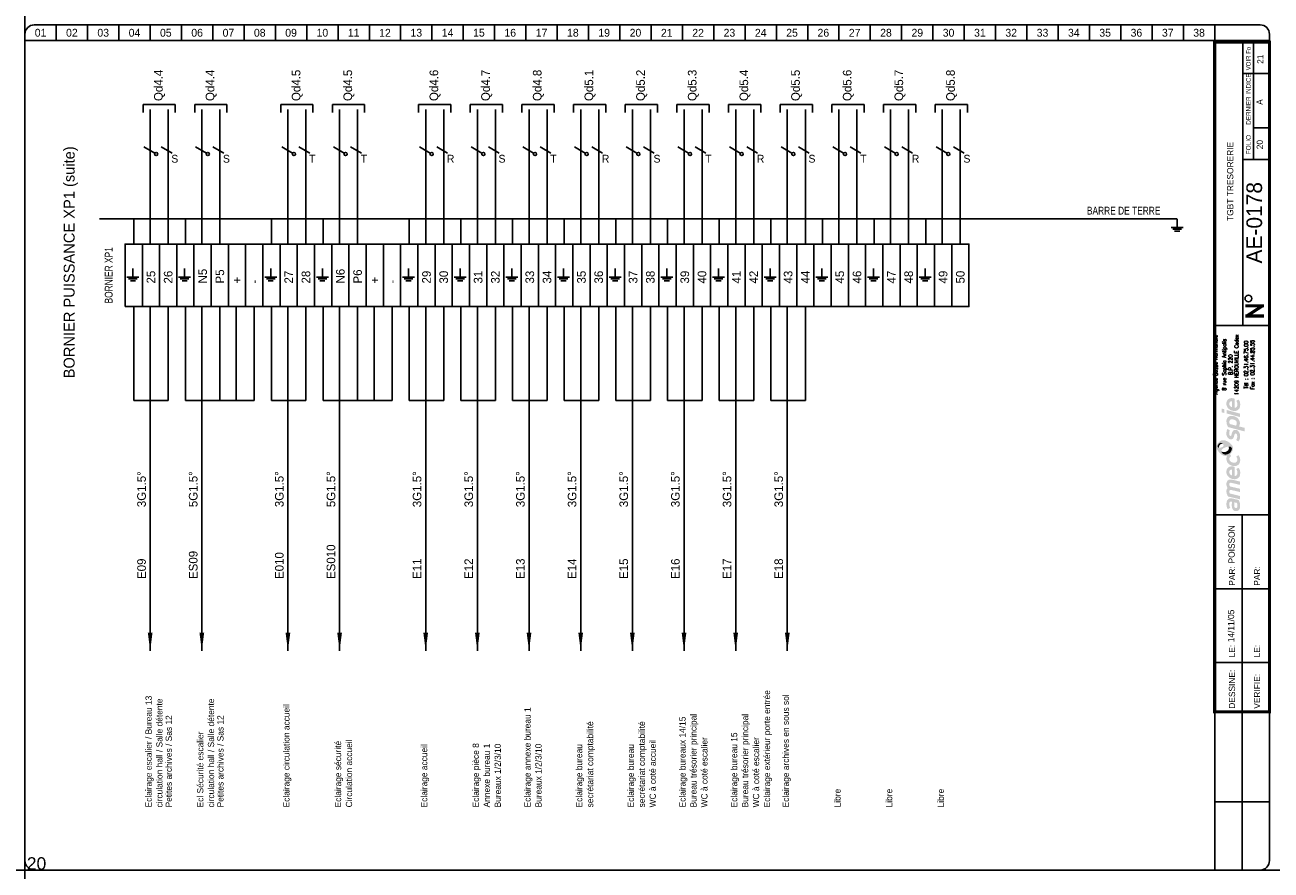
# Model space of a CAD drawing. Header units: millimetres. Extents: x 0 to 4898, y -1200 to 270.
# Tile 3 of 34: x 0 to 398, y -800 to -530. Entities that reach past the tile are written whole.
import ezdxf
from ezdxf.enums import TextEntityAlignment as Align

# ---------------------------------------------------------------- set-up
doc = ezdxf.new("R2010")
doc.units = ezdxf.units.MM
doc.header["$LTSCALE"] = 25
doc.linetypes.add('CONTINU', pattern=[0])
doc.layers.get('0').update_dxf_attribs({"linetype": 'CONTINUOUS'})
doc.layers.get('Defpoints').update_dxf_attribs({"linetype": 'CONTINUOUS'})
for name, color, linetype in [('TEXTE', 92, 'CONTINU'), ('TRAIFIN', 1, 'CONTINU'), ('TRAIGROS', 40, 'CONTINU'), ('TRAIMOY', 150, 'CONTINU')]:
    doc.layers.add(name, color=color, linetype=linetype)
doc.styles.add('ROMANC', font='romanc')
doc.styles.add('ROMANS8', font='ROMANS8.shx')
doc.styles.add('T1', font='arial.ttf')
doc.styles.add('TXT', font='txt', dxfattribs={"width": 0.8})

# ---------------------------------------------------------------- blocks, each defined once
blk = doc.blocks.new('FDP-DIV-CHU')
at = {"layer": 'TEXTE', "color": 7, "const_width": 1}
for points in [[(395.75, 180.25), (389.75, 180.25)], [(390.25, 177), (395.25, 180.25)], [(395.75, 177), (389.75, 177)]]:
    blk.add_lwpolyline(points, dxfattribs=at)
at = {"layer": 'TEXTE', "color": 7}
blk.add_circle((390.76, 182.59), 1.08, dxfattribs=at)
at = {"layer": 'TRAIFIN', "color": 7}
for p, q in [((10, 270), (10, 265)), ((20, 270), (20, 265)), ((30, 270), (30, 265)), ((40, 270), (40, 265)), ((50, 270), (50, 265)), ((60, 270), (60, 265)), ((70, 270), (70, 265)), ((80, 270), (80, 265)), ((90, 270), (90, 265)), ((100, 270), (100, 265)), ((110, 270), (110, 265)), ((120, 270), (120, 265)), ((130, 270), (130, 265)), ((140, 270), (140, 265)), ((150, 270), (150, 265)), ((160, 270), (160, 265)), ((170, 270), (170, 265)), ((180, 270), (180, 265)), ((190, 270), (190, 265)), ((200, 270), (200, 265)), ((210, 270), (210, 265)), ((220, 270), (220, 265)), ((230, 270), (230, 265)), ((240, 270), (240, 265)), ((250, 270), (250, 265)), ((260, 270), (260, 265)), ((270, 270), (270, 265)), ((280, 270), (280, 265)), ((290, 270), (290, 265)), ((300, 270), (300, 265)), ((310, 270), (310, 265)), ((320, 270), (320, 265)), ((330, 270), (330, 265)), ((340, 270), (340, 265)), ((350, 270), (350, 265)), ((360, 270), (360, 265)), ((370, 270), (370, 265)), ((380, 270), (380, 265)), ((392.41, 227.04), (392.41, 264.5)), ((392.41, 237.09), (396.96, 237.09))]:
    blk.add_line(p, q, dxfattribs=at)
at = {"layer": 'TRAIGROS', "color": 7}
for p, q in [((0, 267), (0, 265)), ((3, 270), (394.5, 270)), ((397.5, 267), (397.5, 265)), ((397.5, 265), (0, 265)), ((397.5, 265), (0, 265)), ((0, 265), (0, 3)), ((389, 174), (389, 264.5)), ((397.5, 3), (397.5, 265)), ((389, 254.5), (397, 254.5)), ((389, 227.01), (397, 227.01)), ((380, 174), (397.5, 174)), ((380, 113.52), (397.51, 113.52)), ((380, -0.03), (380, 50.52)), ((3, 0), (394.5, 0))]:
    blk.add_line(p, q, dxfattribs=at)
at = {"layer": 'TRAIGROS', "color": 7, "const_width": 1}
blk.add_lwpolyline([(380, 264.5), (380, 50.52), (397.5, 50.52), (397.5, 264.5), (380, 264.5)], dxfattribs=at)
at = {"layer": 'TRAIGROS', "color": 7}
for centre, start, end in [((3, 267), 90, 180), ((394.5, 267), 0, 90), ((3, 3), 180, 270), ((394.5, 3), 270, 0)]:
    blk.add_arc(centre, 3, start, end, dxfattribs=at)
at = {"layer": 'TRAIMOY', "color": 7}
for p, q in [((388.75, -0.01), (388.75, 113.52)), ((380, 89.82), (397.51, 89.82)), ((380, 66.27), (397.51, 66.27)), ((380, 21.75), (397.51, 21.75))]:
    blk.add_line(p, q, dxfattribs=at)
at = {"layer": 'TEXTE', "color": 7}
for s, p in [('01', (5, 267.5)), ('02', (15, 267.5)), ('03', (25, 267.5)), ('04', (35, 267.5)), ('05', (45, 267.5)), ('06', (55, 267.5)), ('07', (65, 267.5)), ('08', (75, 267.5)), ('09', (85, 267.5)), ('10', (95, 267.5)), ('11', (105, 267.5)), ('12', (115, 267.5)), ('13', (125, 267.5)), ('14', (135, 267.5)), ('15', (145, 267.5)), ('16', (155, 267.5)), ('17', (165, 267.5)), ('18', (175, 267.5)), ('19', (185, 267.5)), ('20', (195, 267.5)), ('21', (205, 267.5)), ('22', (215, 267.5)), ('23', (225, 267.5)), ('24', (235, 267.5)), ('25', (245, 267.5)), ('26', (255, 267.5)), ('27', (265, 267.5)), ('28', (275, 267.5)), ('29', (285, 267.5)), ('30', (295, 267.5)), ('31', (305, 267.5)), ('32', (315, 267.5)), ('33', (325, 267.5)), ('34', (335, 267.5)), ('35', (345, 267.5)), ('36', (355, 267.5)), ('37', (365, 267.5)), ('38', (375, 267.5))]:
    blk.add_text(s, height=2.5, dxfattribs=at).set_placement(p, align=Align.MIDDLE)
at = {"layer": 'TEXTE', "color": 7, "width": 0.75}
blk.add_text('VOIR Fo', height=1.5, rotation=90, dxfattribs=at).set_placement((391.5, 255.5), (391.5, 263), align=Align.FIT)
at = {"layer": 'TEXTE', "color": 7, "style": 'TXT', "width": 0.8}
blk.add_text('DERNIER INDICE', height=1.5, rotation=90, dxfattribs=at).set_placement((391.5, 238.12))
at = {"layer": 'TEXTE', "color": 7}
blk.add_text('FOLIO', height=1.5, rotation=90, dxfattribs=at).set_placement((391.5, 231.76), align=Align.CENTER)
for s, p in [('PAR:', (386.51, 90.82)), ('PAR:', (394.51, 90.82)), ('LE:', (386.51, 67.95)), ('LE:', (394.51, 67.95)), ('DESSINE:', (386.51, 51.52)), ('VERIFIE:', (394.51, 51.52))]:
    blk.add_text(s, height=2, rotation=90, dxfattribs=at).set_placement(p)
at = {"layer": 'TEXTE', "style": 'ROMANC'}
for tag, height, p in [('FOLIO_SUIVANT', 2, (395.9, 259.04)), ('INDICE', 2, (395.79, 245.35)), ('FOLIO', 2, (395.79, 231.76)), ('NUMERO', 5, (395.79, 206.79))]:
    blk.add_attdef(tag, text='', height=height, rotation=90, dxfattribs=at).set_placement(p, align=Align.CENTER)
blk.add_attdef('INTITULE_DU_PLAN', text='', height=2, rotation=90, dxfattribs=at).set_placement((385, 220), align=Align.MIDDLE)
for tag, p in [('DESSINATEUR', (386.53, 97.95)), ('DATE', (386.51, 72.76))]:
    blk.add_attdef(tag, p, '', height=2, rotation=90, dxfattribs=at)
blk = doc.blocks.new('LOGO')
h = blk.add_hatch(color=187)
h.paths.add_polyline_path([(0.27, -25.15), (-0.26, -25.03), (-0.61, -25.01), (-0.96, -25.01), (-1.3, -25.15), (-1.56, -25.39), (-1.76, -25.66), (-1.92, -26.06), (-2.01, -26.61), (-2, -27.13), (-1.95, -27.54), (-1.82, -27.98), (-1.59, -28.49), (-0.78, -28.03), (-0.88, -27.84), (-0.99, -27.58), (-1.06, -27.27), (-1.09, -26.94), (-1.07, -26.65), (-1.03, -26.36), (-0.9, -26.15), (-0.74, -26.05), (-0.59, -26.04), (-0.23, -26.1), (-0.26, -26.47), (-0.29, -26.77), (-0.31, -27.1), (-0.31, -27.41), (-0.26, -27.77), (-0.19, -28.1), (-0.05, -28.44), (0.2, -28.78), (0.48, -28.98), (0.87, -29.11), (1.22, -29.1), (1.58, -29.04), (1.84, -28.87), (2.14, -28.53), (2.3, -28.16), (2.37, -27.71), (2.36, -27.1), (2.28, -26.51), (2.08, -25.89), (1.89, -25.54), (0.84, -25.3)])
h.paths.add_polyline_path([(0.54, -26.31), (1.32, -26.47), (1.41, -26.69), (1.48, -27.01), (1.49, -27.42), (1.48, -27.74), (1.4, -27.9), (1.29, -28.03), (1.14, -28.09), (0.96, -28.1), (0.81, -28.07), (0.69, -27.97), (0.6, -27.85), (0.54, -27.71), (0.5, -27.54), (0.49, -27.3), (0.49, -27.06), (0.5, -26.59)], flags=16)
h.paths.add_polyline_path([(-0.88, -23.47), (-0.97, -23.29), (-1.06, -23.08), (-1.08, -22.86), (-1.05, -22.63), (-0.97, -22.45), (-0.79, -22.36), (-0.5, -22.33), (2.29, -23.01), (2.29, -21.94), (-0.8, -21.24), (-0.96, -21.08), (-1.06, -20.77), (-1.1, -20.45), (-1, -20.2), (-0.87, -20.11), (-0.7, -20.03), (-0.48, -20.05), (2.29, -20.7), (2.29, -19.65), (-0.36, -19.01), (-0.65, -19), (-1.01, -19.01), (-1.3, -19.12), (-1.55, -19.28), (-1.77, -19.54), (-1.9, -19.8), (-1.98, -20), (-2.02, -20.38), (-2.01, -20.76), (-1.91, -21.13), (-1.79, -21.45), (-1.64, -21.71), (-1.75, -21.83), (-1.89, -22.08), (-1.98, -22.36), (-2.01, -22.66), (-2.01, -23), (-1.95, -23.36), (-1.85, -23.71), (-1.69, -24.08), (-1.5, -24.43), (2.29, -25.32), (2.29, -24.26)])
h.paths.add_polyline_path([(-0.19, -14.81), (-0.51, -14.81), (-0.91, -14.88), (-1.19, -15), (-1.42, -15.16), (-1.64, -15.38), (-1.83, -15.67), (-1.95, -15.97), (-2, -16.26), (-2.02, -16.52), (-2.01, -16.84), (-1.96, -17.15), (-1.84, -17.46), (-1.65, -17.81), (-1.41, -18.09), (-1.14, -18.33), (-0.89, -18.51), (-0.59, -18.68), (-0.17, -18.82), (0.24, -18.89), (0.59, -18.91), (0.98, -18.88), (1.37, -18.75), (1.77, -18.51), (2.17, -18.06), (2.33, -17.58), (2.38, -17.11), (2.38, -16.56), (2.33, -16.15), (2.2, -15.79), (2.03, -15.5), (1.82, -15.25), (1.14, -15.68), (1.3, -15.94), (1.42, -16.3), (1.49, -16.68), (1.49, -16.99), (1.43, -17.33), (1.23, -17.63), (0.99, -17.81), (0.79, -17.86), (0.6, -17.84), (0.6, -14.97), (0.23, -14.85)])
h.paths.add_polyline_path([(-0.26, -17.69), (-0.43, -17.64), (-0.58, -17.55), (-0.76, -17.39), (-0.9, -17.24), (-1.01, -17.02), (-1.06, -16.86), (-1.08, -16.63), (-1.06, -16.36), (-0.96, -16.16), (-0.83, -15.98), (-0.62, -15.87), (-0.44, -15.83), (-0.26, -15.83)], flags=16)
h.paths.add_polyline_path([(-0.09, -13.56), (-0.44, -13.4), (-0.74, -13.16), (-0.95, -12.9), (-1.04, -12.61), (-1.08, -12.36), (-1.02, -12.05), (-0.89, -11.83), (-0.73, -11.69), (-0.61, -11.61), (-0.5, -11.55), (-0.88, -10.89), (-1.08, -11.04), (-1.32, -11.18), (-1.51, -11.28), (-1.78, -11.38), (-1.87, -11.55), (-1.97, -11.89), (-2.01, -12.3), (-1.98, -12.76), (-1.82, -13.35), (-1.54, -13.76), (-1.25, -14.08), (-0.85, -14.34), (-0.48, -14.51), (-0.05, -14.65), (0.44, -14.71), (0.94, -14.69), (1.47, -14.5), (1.83, -14.25), (2.09, -13.94), (2.26, -13.6), (2.36, -13.21), (2.39, -12.82), (2.37, -12.43), (2.27, -11.98), (2.07, -11.58), (1.82, -11.23), (1.12, -11.67), (1.29, -11.95), (1.43, -12.27), (1.45, -12.61), (1.43, -12.96), (1.23, -13.36), (0.95, -13.57), (0.61, -13.63), (0.31, -13.63)])
h.paths.add_polyline_path([(1.25, -3.19), (0.94, -3.13), (0.59, -3.14), (0.32, -3.25), (0.1, -3.49), (-0.12, -3.81), (-0.25, -4.17), (-0.38, -4.62), (-0.46, -4.92), (-0.59, -5.03), (-0.74, -5.08), (-0.86, -5.03), (-0.96, -4.94), (-1.06, -4.74), (-1.12, -4.53), (-1.11, -4.23), (-1.07, -3.86), (-1.01, -3.51), (-0.93, -3.23), (-1.72, -2.85), (-1.84, -3.12), (-1.93, -3.4), (-1.97, -3.68), (-2, -3.98), (-2.02, -4.32), (-2, -4.65), (-1.94, -5.01), (-1.8, -5.31), (-1.64, -5.58), (-1.4, -5.84), (-1.11, -6.04), (-0.85, -6.17), (-0.56, -6.2), (-0.24, -6.15), (0.01, -5.99), (0.18, -5.81), (0.32, -5.51), (0.41, -5.18), (0.51, -4.86), (0.57, -4.63), (0.67, -4.45), (0.78, -4.33), (0.97, -4.29), (1.15, -4.35), (1.3, -4.55), (1.41, -4.85), (1.44, -5.24), (1.41, -5.62), (1.33, -5.91), (1.23, -6.15), (1.09, -6.39), (1.78, -6.81), (1.86, -6.74), (1.97, -6.61), (2.14, -6.32), (2.27, -6), (2.36, -5.62), (2.37, -5.24), (2.35, -4.86), (2.3, -4.52), (2.19, -4.21), (2.03, -3.92), (1.85, -3.65), (1.57, -3.35)])
h.paths.add_polyline_path([(1.14, 0.91), (0.82, 1.08), (0.5, 1.2), (0.1, 1.27), (-0.26, 1.3), (-0.73, 1.29), (-1.12, 1.19), (-1.38, 1.04), (-1.61, 0.8), (-1.77, 0.55), (-1.89, 0.33), (-1.98, 0.01), (-2.01, -0.32), (-1.99, -0.65), (-1.95, -1.02), (-1.88, -1.34), (-1.76, -1.63), (-1.63, -1.96), (-1.52, -2.24), (3.84, -3.66), (3.84, -2.51), (1.96, -2.01), (2.11, -1.85), (2.24, -1.56), (2.27, -1.32), (2.29, -1.04), (2.27, -0.75), (2.21, -0.44), (2.07, -0.1), (1.9, 0.2), (1.71, 0.44), (1.43, 0.71)])
h.paths.add_polyline_path([(0.98, -1.77), (-0.92, -1.28), (-0.98, -1.1), (-1.05, -0.84), (-1.07, -0.56), (-1.04, -0.29), (-0.94, -0.06), (-0.77, 0.11), (-0.53, 0.2), (-0.24, 0.22), (0.04, 0.2), (0.35, 0.13), (0.58, 0.05), (0.81, -0.07), (1.02, -0.24), (1.19, -0.46), (1.27, -0.68), (1.28, -0.93), (1.28, -1.16), (1.24, -1.43), (1.15, -1.61)], flags=16)
h.paths.add_polyline_path([(-1.97, 3.22), (-1.97, 2.11), (2.35, 0.95), (2.35, 2.06)])
h.paths.add_polyline_path([(-3.55, 3.65), (-3.55, 2.48), (-2.65, 2.25), (-2.65, 3.43)])
h.paths.add_polyline_path([(-0.19, 6.99), (-0.51, 6.99), (-0.91, 6.92), (-1.19, 6.81), (-1.42, 6.64), (-1.64, 6.43), (-1.83, 6.14), (-1.95, 5.83), (-2, 5.54), (-2.02, 5.28), (-2.01, 4.96), (-1.96, 4.66), (-1.84, 4.34), (-1.65, 4), (-1.41, 3.71), (-1.14, 3.48), (-0.89, 3.29), (-0.59, 3.12), (-0.17, 2.98), (0.24, 2.92), (0.59, 2.89), (0.98, 2.93), (1.37, 3.06), (1.77, 3.29), (2.17, 3.75), (2.33, 4.22), (2.38, 4.7), (2.38, 5.24), (2.33, 5.65), (2.2, 6.02), (2.03, 6.3), (1.82, 6.56), (1.14, 6.13), (1.3, 5.87), (1.42, 5.5), (1.49, 5.12), (1.49, 4.82), (1.43, 4.47), (1.23, 4.17), (0.99, 4), (0.79, 3.94), (0.6, 3.96), (0.6, 6.83), (0.23, 6.96)])
h.paths.add_polyline_path([(-0.26, 4.11), (-0.43, 4.16), (-0.58, 4.26), (-0.76, 4.42), (-0.9, 4.56), (-1.01, 4.78), (-1.06, 4.95), (-1.08, 5.17), (-1.06, 5.44), (-0.96, 5.64), (-0.83, 5.82), (-0.62, 5.93), (-0.44, 5.97), (-0.26, 5.97)], flags=16)
h = blk.add_hatch(color=135)
h.paths.add_polyline_path([(-2.62, -6.48), (-2.99, -6.44), (-3.33, -6.46), (-3.66, -6.54), (-3.9, -6.66), (-4.19, -6.88), (-4.48, -7.12), (-4.72, -7.4), (-4.9, -7.71), (-5.08, -8.08), (-5.15, -8.51), (-5.14, -8.84), (-5.03, -9.22), (-4.88, -9.56), (-4.68, -9.88), (-4.46, -10.22), (-4.19, -10.51), (-3.87, -10.81), (-3.57, -11.02), (-3.23, -11.21), (-2.91, -11.36), (-2.54, -11.44), (-2.16, -11.45), (-1.78, -11.38), (-1.51, -11.28), (-1.32, -11.18), (-1.08, -11.04), (-0.88, -10.89), (-0.73, -10.77), (-0.54, -10.54), (-0.29, -10.22), (-0.06, -9.77), (0.06, -9.2), (0.05, -8.64), (-0.11, -8.22), (-0.36, -7.85), (-0.69, -7.52), (-1.07, -7.21), (-1.43, -6.95), (-1.9, -6.73), (-2.27, -6.57)])
h.paths.add_polyline_path([(-2.94, -7.94), (-2.93, -8.06), (-2.93, -8.18), (-2.98, -8.34), (-3.08, -8.43), (-3.22, -8.54), (-3.43, -8.66), (-3.65, -8.75), (-3.89, -8.84), (-4.16, -8.87), (-4.34, -8.85), (-4.5, -8.82), (-4.67, -8.73), (-4.76, -8.58), (-4.8, -8.43), (-4.79, -8.24), (-4.75, -8.06), (-4.69, -7.92), (-4.59, -7.78), (-4.48, -7.64), (-4.34, -7.51), (-4.19, -7.41), (-4, -7.31), (-3.79, -7.28), (-3.58, -7.31), (-3.42, -7.38), (-3.25, -7.49), (-3.12, -7.62), (-3.02, -7.79)], flags=16)
h.paths.add_polyline_path([(-1.84, -8.57), (-1.32, -8.49), (-1.12, -8.49), (-0.87, -8.49), (-0.65, -8.57), (-0.45, -8.72), (-0.32, -8.9), (-0.26, -9.1), (-0.28, -9.35), (-0.35, -9.63), (-0.51, -9.97), (-0.73, -10.32), (-1.02, -10.58), (-1.39, -10.82), (-1.78, -10.98), (-2.23, -11.04), (-2.55, -11.01), (-2.82, -10.95), (-3.16, -10.77), (-3.4, -10.52), (-3.53, -10.28), (-3.6, -10.02), (-3.6, -9.73), (-3.5, -9.48), (-3.31, -9.23), (-3, -9.04), (-2.68, -8.88), (-2.26, -8.71)], flags=16)
h = blk.add_hatch(color=253)
h.paths.add_polyline_path([(-4, -7.31), (-4.19, -7.41), (-4.34, -7.51), (-4.48, -7.64), (-4.59, -7.78), (-4.69, -7.92), (-4.75, -8.06), (-4.79, -8.24), (-4.8, -8.43), (-4.76, -8.58), (-4.67, -8.73), (-4.5, -8.82), (-4.34, -8.85), (-4.36, -8.64), (-4.33, -8.43), (-4.27, -8.21), (-4.19, -8.05), (-4.09, -7.91), (-3.95, -7.79), (-3.82, -7.69), (-3.65, -7.62), (-3.47, -7.58), (-3.28, -7.58), (-3.12, -7.62), (-3.25, -7.49), (-3.42, -7.38), (-3.58, -7.31), (-3.79, -7.28)])
h.paths.add_polyline_path([(-0.87, -8.49), (-1.12, -8.49), (-1.32, -8.49), (-1.27, -8.65), (-1.22, -8.89), (-1.24, -9.17), (-1.31, -9.4), (-1.45, -9.63), (-1.67, -9.84), (-1.91, -10), (-2.2, -10.15), (-2.48, -10.22), (-2.71, -10.25), (-2.97, -10.24), (-3.22, -10.21), (-3.44, -10.12), (-3.6, -10.02), (-3.53, -10.28), (-3.4, -10.52), (-3.16, -10.77), (-2.82, -10.95), (-2.55, -11.01), (-2.23, -11.04), (-1.78, -10.98), (-1.39, -10.82), (-1.02, -10.58), (-0.73, -10.32), (-0.51, -9.97), (-0.35, -9.63), (-0.28, -9.35), (-0.26, -9.1), (-0.32, -8.9), (-0.45, -8.72), (-0.65, -8.57)])
at = {"color": 7, "style": 'ROMANS8', "width": 0.8}
for s, height, p in [('Agence Basse Normandie', 1.2384, (-4.85, 17.68)), ('8 rue Sophia Antipolis', 1.2384, (-2.12, 17.68)), ('14209 HEROUVILLE Cedex', 1.2384, (1.84, 17.68)), ('B.P. 220', 1.238, (-0.08, 17.68)), ('Tél : 02.31.46.75.00', 1.2384, (4.88, 17.68)), ('Fax : 02.31.44.85.55', 1.2384, (6.91, 17.68))]:
    blk.add_text(s, height=height, rotation=90, dxfattribs=at).set_placement(p, align=Align.CENTER)
blk = doc.blocks.new('U82')
at = {"layer": 'TRAIFIN'}
blk.add_line((0, -5), (0, 0), dxfattribs=at)
at = {"layer": 'TRAIMOY'}
for p, q in [((-3.5, -5), (3.5, -5)), ((-2.5, -6), (2.5, -6)), ((-1.5, -7), (1.5, -7))]:
    blk.add_line(p, q, dxfattribs=at)
blk = doc.blocks.new('x66')
at = {"linetype": 'Continuous'}
blk.add_lwpolyline([(-1.73, 2.5), (1.73, 0.5)], dxfattribs=at)
blk.add_circle((2.17, 0.25), 0.5, dxfattribs=at)
blk = doc.blocks.new('x59')
at = {"linetype": 'Continuous'}
blk.add_lwpolyline([(-1.73, 1), (1.73, -1)], dxfattribs=at)

msp = doc.modelspace()

# ---------------------------------------------------------------- linework, layer by layer
for p, q in [((37.75, -555.42), (48, -555.42)), ((37.75, -557.96), (37.75, -555.42)), ((48, -555.42), (48, -557.96)), ((54.25, -557.96), (54.25, -555.42)), ((54.25, -555.42), (64.5, -555.42)), ((64.5, -555.42), (64.5, -557.96)), ((81.75, -557.96), (81.75, -555.42)), ((81.75, -555.42), (92, -555.42)), ((92, -555.42), (92, -557.96)), ((98.25, -555.42), (108.5, -555.42)), ((98.25, -557.96), (98.25, -555.42)), ((108.5, -555.42), (108.5, -557.96)), ((125.75, -557.96), (125.75, -555.42)), ((125.75, -555.42), (136, -555.42)), ((136, -555.42), (136, -557.96)), ((142.25, -557.96), (142.25, -555.42)), ((142.25, -555.42), (152.5, -555.42)), ((152.5, -555.42), (152.5, -557.96)), ((158.75, -557.96), (158.75, -555.42)), ((158.75, -555.42), (169, -555.42)), ((169, -555.42), (169, -557.96)), ((175.25, -557.96), (175.25, -555.42)), ((175.25, -555.42), (185.5, -555.42)), ((185.5, -555.42), (185.5, -557.96)), ((191.75, -557.96), (191.75, -555.42)), ((191.75, -555.42), (202, -555.42)), ((202, -555.42), (202, -557.96)), ((208.25, -555.42), (218.5, -555.42)), ((208.25, -557.96), (208.25, -555.42)), ((218.5, -555.42), (218.5, -557.96)), ((224.75, -555.42), (235, -555.42)), ((224.75, -557.96), (224.75, -555.42)), ((235, -555.42), (235, -557.96)), ((241.25, -557.96), (241.25, -555.42)), ((241.25, -555.42), (251.5, -555.42)), ((251.5, -555.42), (251.5, -557.96)), ((257.75, -555.42), (268, -555.42)), ((257.75, -557.96), (257.75, -555.42)), ((268, -555.42), (268, -557.96)), ((274.25, -555.42), (284.5, -555.42)), ((274.25, -557.96), (274.25, -555.42)), ((284.5, -555.42), (284.5, -557.96)), ((290.75, -555.42), (301, -555.42)), ((290.75, -557.96), (290.75, -555.42)), ((301, -555.42), (301, -557.96))]:
    msp.add_line(p, q)
for points in [[(40, -730, 0, 1.5, 0), (40, -724.21, 1.5, 1.5, 0)], [(56.5, -730, 0, 1.5, 0), (56.5, -724.21, 1.5, 1.5, 0)], [(84, -730, 0, 1.5, 0), (84, -724.21, 1.5, 1.5, 0)], [(100.5, -730, 0, 1.5, 0), (100.5, -724.21, 1.5, 1.5, 0)], [(128, -730, 0, 1.5, 0), (128, -724.21, 1.5, 1.5, 0)], [(128, -730, 0, 1.5, 0), (128, -724.21, 1.5, 1.5, 0)], [(144.5, -730, 0, 1.5, 0), (144.5, -724.21, 1.5, 1.5, 0)], [(161, -730, 0, 1.5, 0), (161, -724.21, 1.5, 1.5, 0)], [(177.5, -730, 0, 1.5, 0), (177.5, -724.21, 1.5, 1.5, 0)], [(194, -730, 0, 1.5, 0), (194, -724.21, 1.5, 1.5, 0)], [(210.5, -730, 0, 1.5, 0), (210.5, -724.21, 1.5, 1.5, 0)], [(227, -730, 0, 1.5, 0), (227, -724.21, 1.5, 1.5, 0)], [(243.5, -730, 0, 1.5, 0), (243.5, -724.21, 1.5, 1.5, 0)]]:
    msp.add_lwpolyline(points, format="xyseb")
at = {"layer": 'Defpoints', "ltscale": 0.25}
for p, direction in [((0, 0), (0, -1)), ((0, -800), (1, 0))]:
    msp.add_xline(p, direction, dxfattribs=at)
at = {"layer": 'TRAIFIN'}
for p, q in [((40, -600), (40, -557)), ((45.75, -600), (45.75, -557)), ((56.5, -600), (56.5, -557)), ((62.25, -600), (62.25, -557)), ((84, -600), (84, -557)), ((89.75, -600), (89.75, -557)), ((100.5, -600), (100.5, -557)), ((106.25, -600), (106.25, -557)), ((128, -600), (128, -557)), ((133.75, -600), (133.75, -557)), ((144.5, -600), (144.5, -557)), ((150.25, -600), (150.25, -557)), ((161, -600), (161, -557)), ((166.75, -600), (166.75, -557)), ((177.5, -600), (177.5, -557)), ((183.25, -600), (183.25, -557)), ((194, -600), (194, -557)), ((199.75, -600), (199.75, -557)), ((210.5, -600), (210.5, -557)), ((216.25, -600), (216.25, -557)), ((227, -600), (227, -557)), ((232.75, -600), (232.75, -557)), ((243.5, -600), (243.5, -557)), ((249.25, -600), (249.25, -557)), ((260, -600), (260, -557)), ((265.75, -600), (265.75, -557)), ((276.5, -600), (276.5, -557)), ((282.25, -600), (282.25, -557)), ((293, -600), (293, -557)), ((298.75, -600), (298.75, -557)), ((34.75, -620), (34.75, -650)), ((40, -620), (40, -650)), ((45.75, -620), (45.75, -650)), ((51.25, -620), (51.25, -650)), ((56.5, -620), (56.5, -650)), ((62.25, -620), (62.25, -650)), ((67.5, -620), (67.5, -650)), ((73.25, -620), (73.25, -650)), ((78.75, -620), (78.75, -650)), ((84, -620), (84, -650)), ((89.75, -620), (89.75, -650)), ((95.25, -620), (95.25, -650)), ((100.5, -620), (100.5, -650)), ((106.25, -620), (106.25, -650)), ((111.5, -620), (111.5, -650)), ((117.25, -620), (117.25, -650)), ((122.75, -620), (122.75, -650)), ((128, -620), (128, -650)), ((133.75, -620), (133.75, -650)), ((139.25, -620), (139.25, -650)), ((144.5, -620), (144.5, -650)), ((150.25, -620), (150.25, -650)), ((155.75, -620), (155.75, -650)), ((161, -620), (161, -650)), ((166.75, -620), (166.75, -650)), ((172.25, -620), (172.25, -650)), ((177.5, -620), (177.5, -650)), ((183.25, -620), (183.25, -650)), ((188.75, -620), (188.75, -650)), ((194, -620), (194, -650)), ((199.75, -620), (199.75, -650)), ((205.25, -620), (205.25, -650)), ((210.5, -620), (210.5, -650)), ((216.25, -620), (216.25, -650)), ((221.75, -620), (221.75, -650)), ((227, -620), (227, -650)), ((232.75, -620), (232.75, -650)), ((238.25, -620), (238.25, -650)), ((243.5, -620), (243.5, -650)), ((249.25, -620), (249.25, -650))]:
    msp.add_line(p, q, dxfattribs=at)
at = {"layer": 'TRAIMOY'}
for p, q in [((23.83, -592), (367.94, -592)), ((34.75, -600), (34.75, -592)), ((51.25, -600), (51.25, -592)), ((78.75, -600), (78.75, -592)), ((95.25, -600), (95.25, -592)), ((122.75, -600), (122.75, -592)), ((139.25, -600), (139.25, -592)), ((155.75, -600), (155.75, -592)), ((172.25, -600), (172.25, -592)), ((188.75, -600), (188.75, -592)), ((205.25, -600), (205.25, -592)), ((221.75, -600), (221.75, -592)), ((238.25, -600), (238.25, -592)), ((254.75, -600), (254.75, -592)), ((271.25, -600), (271.25, -592)), ((287.75, -600), (287.75, -592)), ((34.75, -650), (45.75, -650)), ((40, -730), (40, -650)), ((51.25, -650), (73.25, -650)), ((56.5, -730), (56.5, -650)), ((78.75, -650), (89.75, -650)), ((84, -730), (84, -650)), ((95.25, -650), (117.25, -650)), ((100.5, -730), (100.5, -650)), ((122.75, -650), (133.75, -650)), ((128, -730), (128, -650)), ((139.25, -650), (150.25, -650)), ((144.5, -730), (144.5, -650)), ((155.75, -650), (166.75, -650)), ((161, -730), (161, -650)), ((172.25, -650), (183.25, -650)), ((177.5, -730), (177.5, -650)), ((188.75, -650), (199.75, -650)), ((194, -730), (194, -650)), ((205.25, -650), (216.25, -650)), ((210.5, -730), (210.5, -650)), ((221.75, -650), (232.75, -650)), ((227, -730), (227, -650)), ((238.25, -650), (249.25, -650)), ((243.5, -730), (243.5, -650))]:
    msp.add_line(p, q, dxfattribs=at)
for points in [[(32, -620), (32, -600), (37.5, -600), (37.5, -620)], [(37.5, -620), (37.5, -600), (43, -600), (43, -620)], [(43, -620), (43, -600), (48.5, -600), (48.5, -620)], [(48.5, -620), (48.5, -600), (54, -600), (54, -620)], [(54, -620), (54, -600), (59.5, -600), (59.5, -620)], [(59.5, -620), (59.5, -600), (65, -600), (65, -620)], [(65, -620), (65, -600), (70.5, -600), (70.5, -620)], [(70.5, -620), (70.5, -600), (76, -600), (76, -620)], [(76, -620), (76, -600), (81.5, -600), (81.5, -620)], [(81.5, -620), (81.5, -600), (87, -600), (87, -620)], [(87, -620), (87, -600), (92.5, -600), (92.5, -620)], [(92.5, -620), (92.5, -600), (98, -600), (98, -620)], [(98, -620), (98, -600), (103.5, -600), (103.5, -620)], [(103.5, -620), (103.5, -600), (109, -600), (109, -620)], [(109, -620), (109, -600), (114.5, -600), (114.5, -620)], [(114.5, -620), (114.5, -600), (120, -600), (120, -620)], [(120, -620), (120, -600), (125.5, -600), (125.5, -620)], [(125.5, -620), (125.5, -600), (131, -600), (131, -620)], [(131, -620), (131, -600), (136.5, -600), (136.5, -620)], [(136.5, -620), (136.5, -600), (142, -600), (142, -620)], [(142, -620), (142, -600), (147.5, -600), (147.5, -620)], [(147.5, -620), (147.5, -600), (153, -600), (153, -620)], [(153, -620), (153, -600), (158.5, -600), (158.5, -620)], [(158.5, -620), (158.5, -600), (164, -600), (164, -620)], [(164, -620), (164, -600), (169.5, -600), (169.5, -620)], [(169.5, -620), (169.5, -600), (175, -600), (175, -620)], [(175, -620), (175, -600), (180.5, -600), (180.5, -620)], [(180.5, -620), (180.5, -600), (186, -600), (186, -620)], [(186, -620), (186, -600), (191.5, -600), (191.5, -620)], [(191.5, -620), (191.5, -600), (197, -600), (197, -620)], [(197, -620), (197, -600), (202.5, -600), (202.5, -620)], [(202.5, -620), (202.5, -600), (208, -600), (208, -620)], [(208, -620), (208, -600), (213.5, -600), (213.5, -620)], [(213.5, -620), (213.5, -600), (219, -600), (219, -620)], [(219, -620), (219, -600), (224.5, -600), (224.5, -620)], [(224.5, -620), (224.5, -600), (230, -600), (230, -620)], [(230, -620), (230, -600), (235.5, -600), (235.5, -620)], [(235.5, -620), (235.5, -600), (241, -600), (241, -620)], [(241, -620), (241, -600), (246.5, -600), (246.5, -620)], [(246.5, -620), (246.5, -600), (252, -600), (252, -620)], [(252, -620), (252, -600), (257.5, -600), (257.5, -620)], [(257.5, -620), (257.5, -600), (263, -600), (263, -620)], [(263, -620), (263, -600), (268.5, -600), (268.5, -620)], [(268.5, -620), (268.5, -600), (274, -600), (274, -620)], [(274, -620), (274, -600), (279.5, -600), (279.5, -620)], [(279.5, -620), (279.5, -600), (285, -600), (285, -620)], [(285, -620), (285, -600), (290.5, -600), (290.5, -620)], [(290.5, -620), (290.5, -600), (296, -600), (296, -620)], [(296, -620), (296, -600), (301.5, -600), (301.5, -620)]]:
    msp.add_lwpolyline(points, close=True, dxfattribs=at)

# ---------------------------------------------------------------- block references
msp.add_blockref('LOGO', (385.75, -656.24))
at = {"layer": 'TEXTE'}
ref = msp.add_blockref('FDP-DIV-CHU', (0, -800), dxfattribs=at)
ref.add_attrib('DATE', '14/11/05', (386.22, -727.24), dxfattribs={"height": 2, "rotation": 90})
ref.add_attrib('DESSINATEUR', 'POISSON', (386.38, -702.05), dxfattribs={"height": 2, "rotation": 90})
ref.add_attrib('NUMERO', 'AE-0178', dxfattribs={"color": 4, "height": 5, "rotation": 90}).set_placement((395.12, -593.21), align=Align.CENTER)
ref.add_attrib('INTITULE_DU_PLAN', 'TGBT TRESORERIE', dxfattribs={"height": 2, "rotation": 90}).set_placement((384.93, -580), align=Align.MIDDLE)
ref.add_attrib('FOLIO', '20', dxfattribs={"height": 2, "rotation": 90}).set_placement((395.39, -568.24), align=Align.CENTER)
ref.add_attrib('FOLIO_SUIVANT', '21', dxfattribs={"height": 2, "rotation": 90}).set_placement((395.58, -540.96), align=Align.CENTER)
ref.add_attrib('INDICE', 'A', dxfattribs={"height": 2, "rotation": 90}).set_placement((395.34, -554.65), align=Align.CENTER)
for p, xscale, yscale, zscale in [((368, -592), 0.549999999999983, 0.549999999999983, 0.549999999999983), ((34.5, -607.87), 0.549999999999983, 0.549999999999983, 0.549999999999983), ((51, -607.87), 0.549999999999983, 0.549999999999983, 0.549999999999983), ((78.5, -607.87), 0.549999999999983, 0.549999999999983, 0.549999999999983), ((95, -607.87), 0.549999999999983, 0.549999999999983, 0.549999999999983), ((122.5, -607.87), 0.5500000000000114, 0.5500000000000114, 0.5500000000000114), ((139, -607.87), 0.5500000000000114, 0.5500000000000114, 0.5500000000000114), ((155.5, -607.87), 0.5500000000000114, 0.5500000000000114, 0.5500000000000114), ((172, -607.87), 0.5500000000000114, 0.5500000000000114, 0.5500000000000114), ((188.5, -607.87), 0.5500000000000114, 0.5500000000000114, 0.5500000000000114), ((205, -607.87), 0.5500000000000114, 0.5500000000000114, 0.5500000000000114), ((221.5, -607.87), 0.5500000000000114, 0.5500000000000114, 0.5500000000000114), ((238, -607.87), 0.5500000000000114, 0.5500000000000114, 0.5500000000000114), ((254.5, -607.87), 0.5500000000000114, 0.5500000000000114, 0.5500000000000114), ((271, -607.87), 0.5500000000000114, 0.5500000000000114, 0.5500000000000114), ((287.5, -607.87), 0.5500000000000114, 0.5500000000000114, 0.5500000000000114)]:
    msp.add_blockref('U82', p, dxfattribs=dict(at, xscale=xscale, yscale=yscale, zscale=zscale))
at = {"layer": 'TRAIFIN'}
for name, p in [('x66', (39.75, -571.5)), ('x59', (45.25, -570)), ('x66', (56.25, -571.5)), ('x59', (61.75, -570)), ('x66', (83.75, -571.5)), ('x59', (89.25, -570)), ('x66', (100.25, -571.5)), ('x59', (105.75, -570)), ('x66', (127.75, -571.5)), ('x59', (133.25, -570)), ('x66', (144.25, -571.5)), ('x59', (149.75, -570)), ('x66', (160.75, -571.5)), ('x59', (166.25, -570)), ('x66', (177.25, -571.5)), ('x59', (182.75, -570)), ('x66', (193.75, -571.5)), ('x59', (199.25, -570)), ('x66', (210.25, -571.5)), ('x59', (215.75, -570)), ('x66', (226.75, -571.5)), ('x59', (232.25, -570)), ('x66', (243.25, -571.5)), ('x59', (248.75, -570)), ('x66', (259.75, -571.5)), ('x59', (265.25, -570)), ('x66', (276.25, -571.5)), ('x59', (281.75, -570)), ('x66', (292.75, -571.5)), ('x59', (298.25, -570))]:
    msp.add_blockref(name, p, dxfattribs=at)

# ---------------------------------------------------------------- texts
at = {"layer": 'Defpoints', "ltscale": 0.25, "insert": (0.6, -795.92), "char_height": 4, "attachment_point": 1, "style": 'T1'}
msp.add_mtext_dynamic_manual_height_columns('20', width=90.3923, gutter_width=20, heights=[0], dxfattribs=at)
at = {"layer": 'TEXTE'}
for s, height, p in [('Qd4.4', 2.75, (43.99, -554.33)), ('Qd4.4', 2.75, (60.49, -554.33)), ('Qd4.5', 2.75, (87.99, -554.33)), ('Qd4.5', 2.75, (104.49, -554.33)), ('Qd4.6', 2.75, (131.99, -554.33)), ('Qd4.7', 2.75, (148.49, -554.33)), ('Qd4.8', 2.75, (164.99, -554.33)), ('Qd5.1', 2.75, (181.49, -554.33)), ('Qd5.2', 2.75, (197.99, -554.33)), ('Qd5.3', 2.75, (214.49, -554.33)), ('Qd5.4', 2.75, (230.99, -554.33)), ('Qd5.5', 2.75, (247.49, -554.33)), ('Qd5.6', 2.75, (263.99, -554.33)), ('Qd5.7', 2.75, (280.49, -554.33)), ('Qd5.8', 2.75, (296.99, -554.33)), ('BORNIER PUISSANCE XP1 (suite)', 3.5, (15.87, -642.91)), ('25', 2.75, (41.62, -612.62)), ('26', 2.75, (47.12, -612.62)), ('N5', 2.75, (58.12, -612.62)), ('P5', 2.75, (63.62, -612.62)), ('27', 2.75, (85.62, -612.62)), ('28', 2.75, (91.12, -612.62)), ('N6', 2.75, (102.12, -612.62)), ('P6', 2.75, (107.62, -612.62)), ('29', 2.75, (129.62, -612.62)), ('30', 2.75, (135.12, -612.62)), ('31', 2.75, (146.12, -612.62)), ('32', 2.75, (151.62, -612.62)), ('33', 2.75, (162.62, -612.62)), ('34', 2.75, (168.12, -612.62)), ('35', 2.75, (179.12, -612.62)), ('36', 2.75, (184.62, -612.62)), ('37', 2.75, (195.62, -612.62)), ('38', 2.75, (201.12, -612.62)), ('39', 2.75, (212.12, -612.62)), ('40', 2.75, (217.62, -612.62)), ('41', 2.75, (228.62, -612.62)), ('42', 2.75, (234.12, -612.62)), ('43', 2.75, (245.12, -612.62)), ('44', 2.75, (250.62, -612.62)), ('45', 2.75, (261.62, -612.62)), ('46', 2.75, (267.12, -612.62)), ('47', 2.75, (278.12, -612.62)), ('48', 2.75, (283.62, -612.62)), ('49', 2.75, (294.62, -612.62)), ('50', 2.75, (300.12, -612.62)), ('+', 2.75, (69.12, -612.62)), ('-', 2.75, (74.62, -612.62)), ('+', 2.75, (113.12, -612.62)), ('-', 2.75, (118.62, -612.62)), ('3G1.5°', 2.75, (38.62, -684.09)), ('5G1.5°', 2.75, (55.12, -684.09)), ('3G1.5°', 2.75, (82.62, -684.09)), ('5G1.5°', 2.75, (99.12, -684.09)), ('3G1.5°', 2.75, (126.62, -684.09)), ('3G1.5°', 2.75, (143.12, -684.09)), ('3G1.5°', 2.75, (159.62, -684.09)), ('3G1.5°', 2.75, (176.12, -684.09)), ('3G1.5°', 2.75, (192.62, -684.09)), ('3G1.5°', 2.75, (209.12, -684.09)), ('3G1.5°', 2.75, (225.62, -684.09)), ('3G1.5°', 2.75, (242.12, -684.09)), ('ES09', 2.75, (55.12, -707.03)), ('E010', 2.75, (82.62, -707.03)), ('ES010', 2.75, (99.12, -707.03)), ('E09', 2.75, (38.62, -707.03)), ('E11', 2.75, (126.62, -707.03)), ('E12', 2.75, (143.12, -707.03)), ('E13', 2.75, (159.62, -707.03)), ('E14', 2.75, (176.12, -707.03)), ('E15', 2.75, (192.62, -707.03)), ('E16', 2.75, (209.12, -707.03)), ('E17', 2.75, (225.62, -707.03)), ('E18', 2.75, (242.12, -707.03))]:
    msp.add_text(s, height=height, rotation=90, dxfattribs=at).set_placement(p)
for s, p in [('S', (46.75, -574)), ('S', (63.25, -574)), ('T', (90.75, -574)), ('T', (107.25, -574)), ('R', (134.75, -574)), ('S', (151.25, -574)), ('T', (167.75, -574)), ('R', (184.25, -574)), ('S', (200.75, -574)), ('T', (217.25, -574)), ('R', (233.75, -574)), ('S', (250.25, -574)), ('T', (266.75, -574)), ('R', (283.25, -574)), ('S', (299.75, -574))]:
    msp.add_text(s, height=2.5, dxfattribs=at).set_placement(p)
at = {"layer": 'TEXTE', "width": 0.8}
msp.add_text('BARRE DE TERRE', height=2.5, dxfattribs=at).set_placement((339.18, -590.59))
msp.add_text('BORNIER XP1', height=2.5, rotation=90, dxfattribs=at).set_placement((28, -619))
at = {"layer": 'TEXTE', "ltscale": 0.9}
for s, p in [('Eclairage extérieur porte entrée', (238, -780)), ('Eclairage escalier / Bureau 13', (40.5, -780)), ('circulation hall / Salle détente', (43.93, -780)), ('circulation hall / Salle détente', (60.43, -780)), ('Eclairage archives en sous sol', (244, -780)), ('Eclairage circulation accueil', (84.5, -780)), ('Eclairage annexe bureau 1', (161.5, -780)), ('Bureau trésorier principal', (214.5, -780)), ('Bureau trésorier principal', (231, -780)), ('Petites archives / Sas 12', (46.93, -780)), ('Petites archives / Sas 12', (63.43, -780)), ('secrétariat comptabilité', (181.5, -780)), ('secrétariat comptabilité', (198, -780)), ('Eclairage bureaux 14/15', (211, -780)), ('Ecl Sécurité escalier', (57, -780)), ('Eclairage bureau 15', (227.5, -780)), ('Eclairage sécurité', (101, -780)), ('Circulation accueil', (104.5, -780)), ('Eclairage accueil', (128.5, -780)), ('Eclairage pièce 8', (145, -780)), ('Annexe bureau 1', (148.5, -780)), ('Bureaux 1/2/3/10', (152, -780)), ('Bureaux 1/2/3/10', (165, -780)), ('Eclairage bureau', (178, -780)), ('Eclairage bureau', (194.5, -780)), ('WC à coté accueil', (201.5, -780)), ('WC à coté escalier', (218, -780)), ('WC à coté escalier', (234.5, -780)), ('Libre', (260.5, -780)), ('Libre', (277, -780)), ('Libre', (293.5, -780))]:
    msp.add_text(s, height=2, rotation=90, dxfattribs=at).set_placement(p)

doc.saveas('drawing.dxf')
